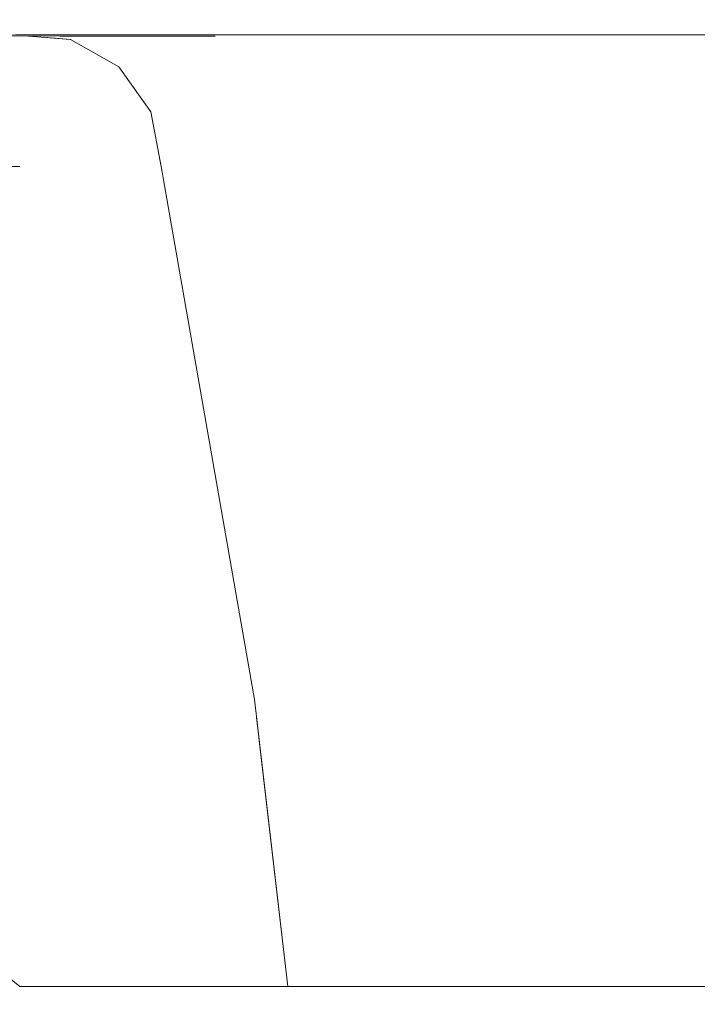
# Model space of a CAD drawing. Header units: millimetres. Extents: x 58537 to 97688, y -8921 to 14216.
# Tile 125 of 189: x 68663 to 68685, y 3708 to 3740. Entities that reach past the tile are written whole.
import ezdxf

# ---------------------------------------------------------------- set-up
doc = ezdxf.new("R2010")
doc.units = ezdxf.units.MM
doc.header["$MEASUREMENT"] = 0
doc.linetypes.add('Wipeout_Contour', pattern=[1000, 0, -1000])
doc.layers.add('Nowe_A-Armatura', color=7, linetype='Continuous')
doc.layers.add('Nowe_A-Wymiary-Zewnętrzne', color=7, linetype='Continuous')
doc.layers.add('Nowe_A-Armatura_Nr_pióra__1', color=7, linetype='Continuous', lineweight=13)
doc.layers.add('Nowe_A-Wymiary-Zewnętrzne_Nr_pióra__46', color=5, linetype='Continuous', lineweight=15)
doc.layers.add('Nowe_A-Wymiary-Zewnętrzne_Nr_pióra__45', color=7, linetype='Continuous', lineweight=15, true_color=0x40a5ff)
doc.layers.add('Nowe_A-Wymiary-Zewnętrzne_Nr_pióra__85', color=7, linetype='Continuous', lineweight=13, true_color=0x80c2ff)
doc.styles.add('STYL_AUTOMATYCZNY_2', font='arial.ttf')
doc.dimstyles.new('STYL_AUTOMATYCZNY__1', dxfattribs={"dimtxt": 125, "dimasz": 47.5, "dimexe": 0.18, "dimexo": 20, "dimgap": 0, "dimtad": 1, "dimdec": 1, "dimlfac": 0.1, "dimzin": 0, "dimdsep": 46, "dimtxsty": 'STYL_AUTOMATYCZNY_2', "dimblk": 'ARROWHEAD_11', "dimblk1": 'ARROWHEAD_11', "dimblk2": 'ARROWHEAD_11', "dimcen": 0.09, "dimclrd": 256, "dimclre": 256, "dimclrt": 5, "dimadec": 1, "dimazin": 0, "dimtfac": 1, "dimtdec": 4, "dimtmove": 0, "dimatfit": 3, "dimfxl": 0, "dimtolj": 1, "dimtzin": 0, "dimarcsym": 0})

# ---------------------------------------------------------------- blocks, each defined once
blk = doc.blocks.new('ElemPrzekroju_169')
at = {"color": 254, "linetype": 'Wipeout_Contour', "lineweight": 0, "ltscale": 206310.019619}
blk.add_wipeout([(68669.13, 3739.96), (68667.225, 3739.961), (68668.5, 3739.85)], dxfattribs=at).dxf.layer = 'Nowe_A-Armatura'
at = {"color": 254, "linetype": 'Wipeout_Contour', "lineweight": 0, "ltscale": 206358.516823}
blk.add_wipeout([(68680.635, 3739.998), (68682.049, 3739.85), (68690.212, 3739.998)], dxfattribs=at).dxf.layer = 'Nowe_A-Armatura'
at = {"color": 254, "linetype": 'Wipeout_Contour', "lineweight": 0, "ltscale": 206305.251512}
blk.add_wipeout([(68666.908, 3739.961), (68665.943, 3739.962), (68667.28, 3739.85)], dxfattribs=at).dxf.layer = 'Nowe_A-Armatura'
at = {"color": 254, "linetype": 'Wipeout_Contour', "lineweight": 0, "ltscale": 206313.913029}
blk.add_wipeout([(68668.5, 3739.85), (68670.79, 3739.85), (68669.13, 3739.96)], dxfattribs=at).dxf.layer = 'Nowe_A-Armatura'
at = {"color": 254, "linetype": 'Wipeout_Contour', "lineweight": 0, "ltscale": 206334.735973}
blk.add_wipeout([(68673.506, 3739.998), (68675.09, 3739.85), (68680.561, 3739.998)], dxfattribs=at).dxf.layer = 'Nowe_A-Armatura'
at = {"color": 254, "linetype": 'Wipeout_Contour', "lineweight": 0, "ltscale": 275160.270965}
blk.add_wipeout([(68682.049, 3739.85), (68691.48, 3739.85), (68690.312, 3739.998), (68690.212, 3739.998)], dxfattribs=at).dxf.layer = 'Nowe_A-Armatura'
at = {"color": 254, "linetype": 'Wipeout_Contour', "lineweight": 0, "ltscale": 206314.424347}
blk.add_wipeout([(68668.5, 3739.85), (68670.04, 3738.95), (68670.79, 3739.85)], dxfattribs=at).dxf.layer = 'Nowe_A-Armatura'
at = {"color": 254, "linetype": 'Wipeout_Contour', "lineweight": 0, "ltscale": 206362.74134}
blk.add_wipeout([(68682.049, 3739.85), (68683.689, 3738.95), (68691.48, 3739.85)], dxfattribs=at).dxf.layer = 'Nowe_A-Armatura'
at = {"color": 254, "linetype": 'Wipeout_Contour', "lineweight": 0, "ltscale": 275077.557544}
blk.add_wipeout([(68666.908, 3739.961), (68667.28, 3739.85), (68668.5, 3739.85), (68667.225, 3739.961)], dxfattribs=at).dxf.layer = 'Nowe_A-Armatura'
at = {"color": 254, "linetype": 'Wipeout_Contour', "lineweight": 0, "ltscale": 275124.764193}
blk.add_wipeout([(68680.561, 3739.998), (68675.09, 3739.85), (68682.049, 3739.85), (68680.635, 3739.998)], dxfattribs=at).dxf.layer = 'Nowe_A-Armatura'
at = {"color": 254, "linetype": 'Wipeout_Contour', "lineweight": 0, "ltscale": 206318.524023}
blk.add_wipeout([(68670.04, 3738.95), (68672.36, 3738.95), (68670.79, 3739.85)], dxfattribs=at).dxf.layer = 'Nowe_A-Armatura'
at = {"color": 254, "linetype": 'Wipeout_Contour', "lineweight": 0, "ltscale": 206372.746564}
blk.add_wipeout([(68683.689, 3738.95), (68692.85, 3738.95), (68691.48, 3739.85)], dxfattribs=at).dxf.layer = 'Nowe_A-Armatura'
at = {"color": 254, "linetype": 'Wipeout_Contour', "lineweight": 0, "ltscale": 206309.641772}
blk.add_wipeout([(68668.86, 3738.95), (68668.5, 3739.85), (68667.28, 3739.85)], dxfattribs=at).dxf.layer = 'Nowe_A-Armatura'
at = {"color": 254, "linetype": 'Wipeout_Contour', "lineweight": 0, "ltscale": 206339.432668}
blk.add_wipeout([(68675.09, 3739.85), (68676.81, 3738.95), (68682.049, 3739.85)], dxfattribs=at).dxf.layer = 'Nowe_A-Armatura'
at = {"color": 254, "linetype": 'Wipeout_Contour', "lineweight": 0, "ltscale": 206312.831965}
blk.add_wipeout([(68668.5, 3739.85), (68668.86, 3738.95), (68670.04, 3738.95)], dxfattribs=at).dxf.layer = 'Nowe_A-Armatura'
at = {"color": 254, "linetype": 'Wipeout_Contour', "lineweight": 0, "ltscale": 206347.402899}
blk.add_wipeout([(68682.049, 3739.85), (68676.81, 3738.95), (68683.689, 3738.95)], dxfattribs=at).dxf.layer = 'Nowe_A-Armatura'
at = {"color": 254, "linetype": 'Wipeout_Contour', "lineweight": 0, "ltscale": 275093.454404}
blk.add_wipeout([(68673.32, 3739.998), (68669.13, 3739.96), (68670.79, 3739.85), (68673.461, 3739.998)], dxfattribs=at).dxf.layer = 'Nowe_A-Armatura'
at = {"color": 254, "linetype": 'Wipeout_Contour', "lineweight": 0, "ltscale": 206366.907517}
blk.add_wipeout([(68683.689, 3738.95), (68684.999, 3737.47), (68692.85, 3738.95)], dxfattribs=at).dxf.layer = 'Nowe_A-Armatura'
at = {"color": 254, "linetype": 'Wipeout_Contour', "lineweight": 0, "ltscale": 275099.642711}
blk.add_wipeout([(68670.79, 3739.85), (68675.09, 3739.85), (68673.506, 3739.998), (68673.461, 3739.998)], dxfattribs=at).dxf.layer = 'Nowe_A-Armatura'
at = {"color": 254, "linetype": 'Wipeout_Contour', "lineweight": 0, "ltscale": 206343.991143}
blk.add_wipeout([(68676.81, 3738.95), (68678.139, 3737.47), (68683.689, 3738.95)], dxfattribs=at).dxf.layer = 'Nowe_A-Armatura'
at = {"color": 254, "linetype": 'Wipeout_Contour', "lineweight": 0, "ltscale": 206323.628081}
blk.add_wipeout([(68672.36, 3738.95), (68675.09, 3739.85), (68670.79, 3739.85)], dxfattribs=at).dxf.layer = 'Nowe_A-Armatura'
at = {"color": 254, "linetype": 'Wipeout_Contour', "lineweight": 0, "ltscale": 206351.419429}
blk.add_wipeout([(68683.689, 3738.95), (68678.14, 3737.47), (68684.999, 3737.47)], dxfattribs=at).dxf.layer = 'Nowe_A-Armatura'
at = {"color": 254, "linetype": 'Wipeout_Contour', "lineweight": 0, "ltscale": 206329.287872}
blk.add_wipeout([(68675.09, 3739.85), (68672.36, 3738.95), (68676.81, 3738.95)], dxfattribs=at).dxf.layer = 'Nowe_A-Armatura'
at = {"color": 254, "linetype": 'Wipeout_Contour', "lineweight": 0, "ltscale": 343839.105439}
blk.add_wipeout([(68662.69, 3739.998), (68659.922, 3739.966), (68669.13, 3739.96), (68673.32, 3739.998), (68664.893, 3739.998)], dxfattribs=at).dxf.layer = 'Nowe_A-Armatura'
at = {"color": 254, "linetype": 'Wipeout_Contour', "lineweight": 0, "ltscale": 206318.61944}
blk.add_wipeout([(68670.04, 3738.95), (68671.09, 3737.47), (68672.36, 3738.95)], dxfattribs=at).dxf.layer = 'Nowe_A-Armatura'
at = {"color": 254, "linetype": 'Wipeout_Contour', "lineweight": 0, "ltscale": 275041.050706}
blk.add_wipeout([(68656.1, 3739.85), (68662.69, 3739.85), (68658.397, 3739.948), (68656.1, 3739.921)], dxfattribs=at).dxf.layer = 'Nowe_A-Armatura'
at = {"color": 254, "linetype": 'Wipeout_Contour', "lineweight": 0, "ltscale": 206299.884631}
blk.add_wipeout([(68664.119, 3739.963), (68665.5, 3739.85), (68665.192, 3739.962)], dxfattribs=at).dxf.layer = 'Nowe_A-Armatura'
at = {"color": 254, "linetype": 'Wipeout_Contour', "lineweight": 0, "ltscale": 206313.511286}
blk.add_wipeout([(68669.92, 3737.47), (68670.04, 3738.95), (68668.86, 3738.95)], dxfattribs=at).dxf.layer = 'Nowe_A-Armatura'
at = {"color": 254, "linetype": 'Wipeout_Contour', "lineweight": 0, "ltscale": 206321.853071}
blk.add_wipeout([(68671.09, 3737.47), (68673.49, 3737.47), (68672.36, 3738.95)], dxfattribs=at).dxf.layer = 'Nowe_A-Armatura'
at = {"color": 254, "linetype": 'Wipeout_Contour', "lineweight": 0, "ltscale": 206296.231824}
blk.add_wipeout([(68662.978, 3739.964), (68664.36, 3739.85), (68663.192, 3739.964)], dxfattribs=at).dxf.layer = 'Nowe_A-Armatura'
at = {"color": 254, "linetype": 'Wipeout_Contour', "lineweight": 0, "ltscale": 275070.864039}
blk.add_wipeout([(68665.192, 3739.962), (68665.5, 3739.85), (68666.92, 3739.85), (68665.55, 3739.962)], dxfattribs=at).dxf.layer = 'Nowe_A-Armatura'
at = {"color": 254, "linetype": 'Wipeout_Contour', "lineweight": 0, "ltscale": 206316.397749}
blk.add_wipeout([(68670.04, 3738.95), (68669.92, 3737.47), (68671.09, 3737.47)], dxfattribs=at).dxf.layer = 'Nowe_A-Armatura'
at = {"color": 254, "linetype": 'Wipeout_Contour', "lineweight": 0, "ltscale": 206327.97424}
blk.add_wipeout([(68673.49, 3737.47), (68676.81, 3738.95), (68672.36, 3738.95)], dxfattribs=at).dxf.layer = 'Nowe_A-Armatura'
at = {"color": 254, "linetype": 'Wipeout_Contour', "lineweight": 0, "ltscale": 275062.714777}
blk.add_wipeout([(68663.263, 3739.964), (68663.192, 3739.964), (68664.36, 3739.85), (68664.65, 3739.85)], dxfattribs=at).dxf.layer = 'Nowe_A-Armatura'
at = {"color": 254, "linetype": 'Wipeout_Contour', "lineweight": 0, "ltscale": 206304.382982}
blk.add_wipeout([(68667.08, 3738.95), (68666.92, 3739.85), (68665.5, 3739.85)], dxfattribs=at).dxf.layer = 'Nowe_A-Armatura'
at = {"color": 254, "linetype": 'Wipeout_Contour', "lineweight": 0, "ltscale": 206333.151535}
blk.add_wipeout([(68676.81, 3738.95), (68673.49, 3737.47), (68678.14, 3737.47)], dxfattribs=at).dxf.layer = 'Nowe_A-Armatura'
at = {"color": 254, "linetype": 'Wipeout_Contour', "lineweight": 0, "ltscale": 206300.564986}
blk.add_wipeout([(68664.65, 3739.85), (68664.36, 3739.85), (68665.95, 3738.95)], dxfattribs=at).dxf.layer = 'Nowe_A-Armatura'
at = {"color": 254, "linetype": 'Wipeout_Contour', "lineweight": 0, "ltscale": 206308.071517}
blk.add_wipeout([(68666.92, 3739.85), (68667.08, 3738.95), (68668.5, 3738.95)], dxfattribs=at).dxf.layer = 'Nowe_A-Armatura'
at = {"color": 254, "linetype": 'Wipeout_Contour', "lineweight": 0, "ltscale": 206301.689454}
blk.add_wipeout([(68666.23, 3738.95), (68664.65, 3739.85), (68665.95, 3738.95)], dxfattribs=at).dxf.layer = 'Nowe_A-Armatura'
at = {"color": 254, "linetype": 'Wipeout_Contour', "lineweight": 0, "ltscale": 206297.21064}
blk.add_wipeout([(68663.263, 3739.964), (68664.65, 3739.85), (68663.91, 3739.963)], dxfattribs=at).dxf.layer = 'Nowe_A-Armatura'
at = {"color": 254, "linetype": 'Wipeout_Contour', "lineweight": 0, "ltscale": 275065.676375}
blk.add_wipeout([(68664.119, 3739.963), (68663.91, 3739.963), (68664.65, 3739.85), (68665.5, 3739.85)], dxfattribs=at).dxf.layer = 'Nowe_A-Armatura'
at = {"color": 254, "linetype": 'Wipeout_Contour', "lineweight": 0, "ltscale": 275060.647128}
blk.add_wipeout([(68662.978, 3739.964), (68662.69, 3739.964), (68662.69, 3739.85), (68664.36, 3739.85)], dxfattribs=at).dxf.layer = 'Nowe_A-Armatura'
at = {"color": 254, "linetype": 'Wipeout_Contour', "lineweight": 0, "ltscale": 206301.627825}
blk.add_wipeout([(68664.65, 3739.85), (68666.23, 3738.95), (68665.5, 3739.85)], dxfattribs=at).dxf.layer = 'Nowe_A-Armatura'
at = {"color": 254, "linetype": 'Wipeout_Contour', "lineweight": 0, "ltscale": 206304.02675}
blk.add_wipeout([(68667.08, 3738.95), (68665.5, 3739.85), (68666.23, 3738.95)], dxfattribs=at).dxf.layer = 'Nowe_A-Armatura'
at = {"color": 254, "linetype": 'Wipeout_Contour', "lineweight": 0, "ltscale": 206303.946272}
blk.add_wipeout([(68665.55, 3739.962), (68666.92, 3739.85), (68665.851, 3739.962)], dxfattribs=at).dxf.layer = 'Nowe_A-Armatura'
at = {"color": 254, "linetype": 'Wipeout_Contour', "lineweight": 0, "ltscale": 206304.528745}
blk.add_wipeout([(68666.23, 3738.95), (68665.95, 3738.95), (68667.01, 3737.47)], dxfattribs=at).dxf.layer = 'Nowe_A-Armatura'
at = {"color": 254, "linetype": 'Wipeout_Contour', "lineweight": 0, "ltscale": 275073.265703}
blk.add_wipeout([(68665.851, 3739.962), (68666.92, 3739.85), (68667.28, 3739.85), (68665.943, 3739.962)], dxfattribs=at).dxf.layer = 'Nowe_A-Armatura'
at = {"color": 254, "linetype": 'Wipeout_Contour', "lineweight": 0, "ltscale": 206305.260951}
blk.add_wipeout([(68667.29, 3737.47), (68666.23, 3738.95), (68667.01, 3737.47)], dxfattribs=at).dxf.layer = 'Nowe_A-Armatura'
at = {"color": 254, "linetype": 'Wipeout_Contour', "lineweight": 0, "ltscale": 206305.399718}
blk.add_wipeout([(68666.23, 3738.95), (68667.29, 3737.47), (68667.08, 3738.95)], dxfattribs=at).dxf.layer = 'Nowe_A-Armatura'
at = {"color": 254, "linetype": 'Wipeout_Contour', "lineweight": 0, "ltscale": 206307.774965}
blk.add_wipeout([(68668.14, 3737.47), (68667.08, 3738.95), (68667.29, 3737.47)], dxfattribs=at).dxf.layer = 'Nowe_A-Armatura'
at = {"color": 254, "linetype": 'Wipeout_Contour', "lineweight": 0, "ltscale": 206308.248141}
blk.add_wipeout([(68666.92, 3739.85), (68668.5, 3738.95), (68667.28, 3739.85)], dxfattribs=at).dxf.layer = 'Nowe_A-Armatura'
at = {"color": 254, "linetype": 'Wipeout_Contour', "lineweight": 0, "ltscale": 206306.167835}
blk.add_wipeout([(68667.29, 3737.47), (68667.01, 3737.47), (68667.35, 3735.67)], dxfattribs=at).dxf.layer = 'Nowe_A-Armatura'
at = {"color": 254, "linetype": 'Wipeout_Contour', "lineweight": 0, "ltscale": 206309.538459}
blk.add_wipeout([(68668.86, 3738.95), (68667.28, 3739.85), (68668.5, 3738.95)], dxfattribs=at).dxf.layer = 'Nowe_A-Armatura'
at = {"color": 254, "linetype": 'Wipeout_Contour', "lineweight": 0, "ltscale": 206307.295904}
blk.add_wipeout([(68667.64, 3735.67), (68667.29, 3737.47), (68667.35, 3735.67)], dxfattribs=at).dxf.layer = 'Nowe_A-Armatura'
at = {"color": 254, "linetype": 'Wipeout_Contour', "lineweight": 0, "ltscale": 206506.689479}
blk.add_wipeout([(68662.69, 3740), (68664.893, 3739.998), (68873.559, 3740)], dxfattribs=at).dxf.layer = 'Nowe_A-Armatura'
at = {"color": 254, "linetype": 'Wipeout_Contour', "lineweight": 0, "ltscale": 206307.996893}
blk.add_wipeout([(68667.29, 3737.47), (68667.64, 3735.67), (68668.14, 3737.47)], dxfattribs=at).dxf.layer = 'Nowe_A-Armatura'
at = {"color": 254, "linetype": 'Wipeout_Contour', "lineweight": 0, "ltscale": 275044.651554}
blk.add_wipeout([(68662.69, 3740), (68656.1, 3740), (68656.1, 3739.921), (68662.546, 3739.997)], dxfattribs=at).dxf.layer = 'Nowe_A-Armatura'
at = {"color": 254, "linetype": 'Wipeout_Contour', "lineweight": 0, "ltscale": 206308.866773}
blk.add_wipeout([(68667.64, 3735.67), (68668.49, 3735.67), (68668.14, 3737.47)], dxfattribs=at).dxf.layer = 'Nowe_A-Armatura'
at = {"color": 254, "linetype": 'Wipeout_Contour', "lineweight": 0, "ltscale": 206310.771012}
blk.add_wipeout([(68670.73, 3718.12), (68667.35, 3735.67), (68670.42, 3718.12)], dxfattribs=at).dxf.layer = 'Nowe_A-Armatura'
at = {"color": 254, "linetype": 'Wipeout_Contour', "lineweight": 0, "ltscale": 206309.821664}
blk.add_wipeout([(68667.64, 3735.67), (68667.35, 3735.67), (68670.73, 3718.12)], dxfattribs=at).dxf.layer = 'Nowe_A-Armatura'
at = {"color": 254, "linetype": 'Wipeout_Contour', "lineweight": 0, "ltscale": 206312.461961}
blk.add_wipeout([(68671.68, 3718.12), (68667.64, 3735.67), (68670.73, 3718.12)], dxfattribs=at).dxf.layer = 'Nowe_A-Armatura'
at = {"color": 254, "linetype": 'Wipeout_Contour', "lineweight": 0, "ltscale": 206311.784176}
blk.add_wipeout([(68668.49, 3735.67), (68667.64, 3735.67), (68671.68, 3718.12)], dxfattribs=at).dxf.layer = 'Nowe_A-Armatura'
at = {"color": 254, "linetype": 'Wipeout_Contour', "lineweight": 0, "ltscale": 206314.036183}
blk.add_wipeout([(68671.733, 3708.665), (68670.42, 3718.12), (68671.519, 3708.665)], dxfattribs=at).dxf.layer = 'Nowe_A-Armatura'
at = {"color": 254, "linetype": 'Wipeout_Contour', "lineweight": 0, "ltscale": 275085.956428}
blk.add_wipeout([(68670.73, 3718.12), (68670.42, 3718.12), (68671.733, 3708.665), (68671.877, 3708.665)], dxfattribs=at).dxf.layer = 'Nowe_A-Armatura'
at = {"color": 254, "linetype": 'Wipeout_Contour', "lineweight": 0, "ltscale": 206315.685365}
blk.add_wipeout([(68670.73, 3718.12), (68671.877, 3708.665), (68672.521, 3708.665)], dxfattribs=at).dxf.layer = 'Nowe_A-Armatura'
at = {"color": 254, "linetype": 'Wipeout_Contour', "lineweight": 0, "ltscale": 275088.969172}
blk.add_wipeout([(68671.68, 3718.12), (68670.73, 3718.12), (68672.521, 3708.665), (68672.961, 3708.665)], dxfattribs=at).dxf.layer = 'Nowe_A-Armatura'
at = {"color": 254, "linetype": 'Wipeout_Contour', "lineweight": 0, "ltscale": 206318.975968}
blk.add_wipeout([(68673.56, 3718.11), (68669.9, 3735.67), (68673.27, 3718.12)], dxfattribs=at).dxf.layer = 'Nowe_A-Armatura'
at = {"color": 254, "linetype": 'Wipeout_Contour', "lineweight": 0, "ltscale": 206317.796806}
blk.add_wipeout([(68670.26, 3735.67), (68669.9, 3735.67), (68673.56, 3718.11)], dxfattribs=at).dxf.layer = 'Nowe_A-Armatura'
at = {"color": 254, "linetype": 'Wipeout_Contour', "lineweight": 0, "ltscale": 206313.765677}
blk.add_wipeout([(68669.56, 3737.47), (68669.9, 3735.67), (68669.92, 3737.47)], dxfattribs=at).dxf.layer = 'Nowe_A-Armatura'
at = {"color": 254, "linetype": 'Wipeout_Contour', "lineweight": 0, "ltscale": 206320.679626}
blk.add_wipeout([(68674.48, 3718.07), (68670.26, 3735.67), (68673.56, 3718.11)], dxfattribs=at).dxf.layer = 'Nowe_A-Armatura'
at = {"color": 254, "linetype": 'Wipeout_Contour', "lineweight": 0, "ltscale": 206320.070029}
blk.add_wipeout([(68670.26, 3735.67), (68674.48, 3718.07), (68671.44, 3735.67)], dxfattribs=at).dxf.layer = 'Nowe_A-Armatura'
at = {"color": 254, "linetype": 'Wipeout_Contour', "lineweight": 0, "ltscale": 206315.200086}
blk.add_wipeout([(68669.9, 3735.67), (68670.26, 3735.67), (68669.92, 3737.47)], dxfattribs=at).dxf.layer = 'Nowe_A-Armatura'
at = {"color": 254, "linetype": 'Wipeout_Contour', "lineweight": 0, "ltscale": 206323.334393}
blk.add_wipeout([(68674.983, 3708.665), (68673.27, 3718.12), (68674.771, 3708.665)], dxfattribs=at).dxf.layer = 'Nowe_A-Armatura'
at = {"color": 254, "linetype": 'Wipeout_Contour', "lineweight": 0, "ltscale": 206316.305764}
blk.add_wipeout([(68670.26, 3735.67), (68671.09, 3737.47), (68669.92, 3737.47)], dxfattribs=at).dxf.layer = 'Nowe_A-Armatura'
at = {"color": 254, "linetype": 'Wipeout_Contour', "lineweight": 0, "ltscale": 275098.136466}
blk.add_wipeout([(68673.27, 3718.12), (68674.983, 3708.665), (68675.117, 3708.665), (68673.56, 3718.11)], dxfattribs=at).dxf.layer = 'Nowe_A-Armatura'
at = {"color": 254, "linetype": 'Wipeout_Contour', "lineweight": 0, "ltscale": 206317.259206}
blk.add_wipeout([(68671.09, 3737.47), (68670.26, 3735.67), (68671.44, 3735.67)], dxfattribs=at).dxf.layer = 'Nowe_A-Armatura'
at = {"color": 254, "linetype": 'Wipeout_Contour', "lineweight": 0, "ltscale": 206324.79511}
blk.add_wipeout([(68675.671, 3708.665), (68673.56, 3718.11), (68675.117, 3708.665)], dxfattribs=at).dxf.layer = 'Nowe_A-Armatura'
at = {"color": 254, "linetype": 'Wipeout_Contour', "lineweight": 0, "ltscale": 206315.944335}
blk.add_wipeout([(68673.27, 3718.12), (68668.49, 3735.67), (68671.68, 3718.12)], dxfattribs=at).dxf.layer = 'Nowe_A-Armatura'
at = {"color": 254, "linetype": 'Wipeout_Contour', "lineweight": 0, "ltscale": 275100.898954}
blk.add_wipeout([(68673.56, 3718.11), (68675.671, 3708.665), (68676.098, 3708.665), (68674.48, 3718.07)], dxfattribs=at).dxf.layer = 'Nowe_A-Armatura'
at = {"color": 254, "linetype": 'Wipeout_Contour', "lineweight": 0, "ltscale": 206315.544053}
blk.add_wipeout([(68668.49, 3735.67), (68673.27, 3718.12), (68669.9, 3735.67)], dxfattribs=at).dxf.layer = 'Nowe_A-Armatura'
at = {"color": 254, "linetype": 'Wipeout_Contour', "lineweight": 0, "ltscale": 206311.277324}
blk.add_wipeout([(68668.49, 3735.67), (68669.56, 3737.47), (68668.14, 3737.47)], dxfattribs=at).dxf.layer = 'Nowe_A-Armatura'
at = {"color": 254, "linetype": 'Wipeout_Contour', "lineweight": 0, "ltscale": 206319.323543}
blk.add_wipeout([(68674.034, 3708.665), (68671.68, 3718.12), (68672.961, 3708.665)], dxfattribs=at).dxf.layer = 'Nowe_A-Armatura'
at = {"color": 254, "linetype": 'Wipeout_Contour', "lineweight": 0, "ltscale": 206312.37096}
blk.add_wipeout([(68669.56, 3737.47), (68668.49, 3735.67), (68669.9, 3735.67)], dxfattribs=at).dxf.layer = 'Nowe_A-Armatura'
at = {"color": 254, "linetype": 'Wipeout_Contour', "lineweight": 0, "ltscale": 275094.776162}
blk.add_wipeout([(68671.68, 3718.12), (68674.034, 3708.665), (68674.771, 3708.665), (68673.27, 3718.12)], dxfattribs=at).dxf.layer = 'Nowe_A-Armatura'
at = {"color": 254, "linetype": 'Wipeout_Contour', "lineweight": 0, "ltscale": 206308.57043}
blk.add_wipeout([(68668.14, 3737.47), (68668.5, 3738.95), (68667.08, 3738.95)], dxfattribs=at).dxf.layer = 'Nowe_A-Armatura'
at = {"color": 254, "linetype": 'Wipeout_Contour', "lineweight": 0, "ltscale": 206324.935638}
blk.add_wipeout([(68676.47, 3718.01), (68671.44, 3735.67), (68674.48, 3718.07)], dxfattribs=at).dxf.layer = 'Nowe_A-Armatura'
at = {"color": 254, "linetype": 'Wipeout_Contour', "lineweight": 0, "ltscale": 275068.803642}
blk.add_wipeout([(68670.565, 3716.868), (68662.69, 3717.54), (68662.69, 3708.665), (68671.519, 3708.665)], dxfattribs=at).dxf.layer = 'Nowe_A-Armatura'
at = {"color": 254, "linetype": 'Wipeout_Contour', "lineweight": 0, "ltscale": 206311.404184}
blk.add_wipeout([(68668.5, 3738.95), (68668.14, 3737.47), (68669.56, 3737.47)], dxfattribs=at).dxf.layer = 'Nowe_A-Armatura'
at = {"color": 254, "linetype": 'Wipeout_Contour', "lineweight": 0, "ltscale": 206325.463361}
blk.add_wipeout([(68673.88, 3735.67), (68671.44, 3735.67), (68676.47, 3718.01)], dxfattribs=at).dxf.layer = 'Nowe_A-Armatura'
at = {"color": 254, "linetype": 'Wipeout_Contour', "lineweight": 0, "ltscale": 206304.911946}
blk.add_wipeout([(68662.69, 3717.54), (68670.565, 3716.868), (68670.487, 3717.54)], dxfattribs=at).dxf.layer = 'Nowe_A-Armatura'
at = {"color": 254, "linetype": 'Wipeout_Contour', "lineweight": 0, "ltscale": 275032.420426}
blk.add_wipeout([(68649.56, 3699.56), (68662.69, 3699.56), (68662.69, 3708.665), (68658.624, 3711.973)], dxfattribs=at).dxf.layer = 'Nowe_A-Armatura'
at = {"color": 254, "linetype": 'Wipeout_Contour', "lineweight": 0, "ltscale": 206312.171953}
blk.add_wipeout([(68668.5, 3738.95), (68669.56, 3737.47), (68668.86, 3738.95)], dxfattribs=at).dxf.layer = 'Nowe_A-Armatura'
at = {"color": 254, "linetype": 'Wipeout_Contour', "lineweight": 0, "ltscale": 206321.193297}
blk.add_wipeout([(68671.09, 3737.47), (68671.44, 3735.67), (68673.49, 3737.47)], dxfattribs=at).dxf.layer = 'Nowe_A-Armatura'
at = {"color": 254, "linetype": 'Wipeout_Contour', "lineweight": 0, "ltscale": 206278.14278}
blk.add_wipeout([(68662.69, 3717.54), (68662.69, 3735.67), (68649.56, 3735.67)], dxfattribs=at).dxf.layer = 'Nowe_A-Armatura'
at = {"color": 254, "linetype": 'Wipeout_Contour', "lineweight": 0, "ltscale": 206328.335684}
blk.add_wipeout([(68674.48, 3718.07), (68676.098, 3708.665), (68677.18, 3708.665)], dxfattribs=at).dxf.layer = 'Nowe_A-Armatura'
at = {"color": 254, "linetype": 'Wipeout_Contour', "lineweight": 0, "ltscale": 206313.134767}
blk.add_wipeout([(68669.92, 3737.47), (68668.86, 3738.95), (68669.56, 3737.47)], dxfattribs=at).dxf.layer = 'Nowe_A-Armatura'
at = {"color": 254, "linetype": 'Wipeout_Contour', "lineweight": 0, "ltscale": 206323.133744}
blk.add_wipeout([(68671.44, 3735.67), (68673.88, 3735.67), (68673.49, 3737.47)], dxfattribs=at).dxf.layer = 'Nowe_A-Armatura'
at = {"color": 254, "linetype": 'Wipeout_Contour', "lineweight": 0, "ltscale": 343838.346328}
blk.add_wipeout([(68667.421, 3735.263), (68662.69, 3735.67), (68662.69, 3717.54), (68670.487, 3717.54), (68670.42, 3718.12)], dxfattribs=at).dxf.layer = 'Nowe_A-Armatura'
at = {"color": 254, "linetype": 'Wipeout_Contour', "lineweight": 0, "ltscale": 275107.220022}
blk.add_wipeout([(68674.48, 3718.07), (68677.18, 3708.665), (68678.111, 3708.665), (68676.47, 3718.01)], dxfattribs=at).dxf.layer = 'Nowe_A-Armatura'
at = {"color": 254, "linetype": 'Wipeout_Contour', "lineweight": 0, "ltscale": 206301.606278}
blk.add_wipeout([(68667.35, 3735.67), (68662.69, 3735.67), (68667.421, 3735.263)], dxfattribs=at).dxf.layer = 'Nowe_A-Armatura'
at = {"color": 254, "linetype": 'Wipeout_Contour', "lineweight": 0, "ltscale": 206333.651974}
blk.add_wipeout([(68673.88, 3735.67), (68676.47, 3718.01), (68680.56, 3717.93)], dxfattribs=at).dxf.layer = 'Nowe_A-Armatura'
at = {"color": 254, "linetype": 'Wipeout_Contour', "lineweight": 0, "ltscale": 206280.117536}
blk.add_wipeout([(68662.69, 3735.67), (68656.1, 3737.47), (68656.1, 3735.67)], dxfattribs=at).dxf.layer = 'Nowe_A-Armatura'
at = {"color": 254, "linetype": 'Wipeout_Contour', "lineweight": 0, "ltscale": 206336.505282}
blk.add_wipeout([(68673.88, 3735.67), (68680.56, 3717.93), (68678.64, 3735.67)], dxfattribs=at).dxf.layer = 'Nowe_A-Armatura'
at = {"color": 254, "linetype": 'Wipeout_Contour', "lineweight": 0, "ltscale": 206285.851432}
blk.add_wipeout([(68662.69, 3735.67), (68662.69, 3737.47), (68656.1, 3737.47)], dxfattribs=at).dxf.layer = 'Nowe_A-Armatura'
at = {"color": 254, "linetype": 'Wipeout_Contour', "lineweight": 0, "ltscale": 206330.731146}
blk.add_wipeout([(68673.88, 3735.67), (68678.14, 3737.47), (68673.49, 3737.47)], dxfattribs=at).dxf.layer = 'Nowe_A-Armatura'
at = {"color": 254, "linetype": 'Wipeout_Contour', "lineweight": 0, "ltscale": 206335.426169}
blk.add_wipeout([(68676.47, 3718.01), (68678.111, 3708.665), (68680.13, 3708.665)], dxfattribs=at).dxf.layer = 'Nowe_A-Armatura'
at = {"color": 254, "linetype": 'Wipeout_Contour', "lineweight": 0, "ltscale": 275066.18178}
blk.add_wipeout([(68667.016, 3737.433), (68662.69, 3737.47), (68662.69, 3735.67), (68667.35, 3735.67)], dxfattribs=at).dxf.layer = 'Nowe_A-Armatura'
at = {"color": 254, "linetype": 'Wipeout_Contour', "lineweight": 0, "ltscale": 206334.911532}
blk.add_wipeout([(68678.14, 3737.47), (68673.88, 3735.67), (68678.64, 3735.67)], dxfattribs=at).dxf.layer = 'Nowe_A-Armatura'
at = {"color": 254, "linetype": 'Wipeout_Contour', "lineweight": 0, "ltscale": 275120.087865}
blk.add_wipeout([(68676.47, 3718.01), (68680.13, 3708.665), (68682.069, 3708.665), (68680.56, 3717.93)], dxfattribs=at).dxf.layer = 'Nowe_A-Armatura'
at = {"layer": 'Nowe_A-Armatura_Nr_pióra__1', "color": 7, "linetype": 'Continuous', "lineweight": 13}
for p, q in [((68662.69, 3735.67), (68649.56, 3735.67)), ((68667.35, 3735.67), (68670.42, 3718.12))]:
    blk.add_line(p, q, dxfattribs=at)
at = {"color": 254, "linetype": 'Wipeout_Contour', "lineweight": 0, "ltscale": 206301.163302}
blk.add_wipeout([(68667.01, 3737.47), (68662.69, 3737.47), (68667.016, 3737.433)], dxfattribs=at).dxf.layer = 'Nowe_A-Armatura'
at = {"color": 254, "linetype": 'Wipeout_Contour', "lineweight": 0, "ltscale": 206348.637215}
blk.add_wipeout([(68686.58, 3717.85), (68678.64, 3735.67), (68680.56, 3717.93)], dxfattribs=at).dxf.layer = 'Nowe_A-Armatura'
at = {"color": 254, "linetype": 'Wipeout_Contour', "lineweight": 0, "ltscale": 206280.393618}
blk.add_wipeout([(68662.69, 3737.47), (68656.1, 3738.95), (68656.1, 3737.47)], dxfattribs=at).dxf.layer = 'Nowe_A-Armatura'
at = {"color": 254, "linetype": 'Wipeout_Contour', "lineweight": 0, "ltscale": 206353.972559}
blk.add_wipeout([(68678.64, 3735.67), (68686.58, 3717.85), (68685.51, 3735.67)], dxfattribs=at).dxf.layer = 'Nowe_A-Armatura'
at = {"color": 254, "linetype": 'Wipeout_Contour', "lineweight": 0, "ltscale": 206286.110177}
blk.add_wipeout([(68662.69, 3737.47), (68662.69, 3738.95), (68656.1, 3738.95)], dxfattribs=at).dxf.layer = 'Nowe_A-Armatura'
at = {"color": 254, "linetype": 'Wipeout_Contour', "lineweight": 0, "ltscale": 206346.988065}
blk.add_wipeout([(68678.14, 3737.47), (68678.64, 3735.67), (68684.999, 3737.47)], dxfattribs=at).dxf.layer = 'Nowe_A-Armatura'
at = {"color": 254, "linetype": 'Wipeout_Contour', "lineweight": 0, "ltscale": 206348.356814}
blk.add_wipeout([(68684.933, 3708.665), (68680.56, 3717.93), (68682.069, 3708.665)], dxfattribs=at).dxf.layer = 'Nowe_A-Armatura'
at = {"color": 254, "linetype": 'Wipeout_Contour', "lineweight": 0, "ltscale": 275065.32072}
blk.add_wipeout([(68665.966, 3738.927), (68662.69, 3738.95), (68662.69, 3737.47), (68667.01, 3737.47)], dxfattribs=at).dxf.layer = 'Nowe_A-Armatura'
at = {"color": 254, "linetype": 'Wipeout_Contour', "lineweight": 0, "ltscale": 206353.343477}
blk.add_wipeout([(68684.999, 3737.47), (68678.64, 3735.67), (68685.51, 3735.67)], dxfattribs=at).dxf.layer = 'Nowe_A-Armatura'
at = {"color": 254, "linetype": 'Wipeout_Contour', "lineweight": 0, "ltscale": 275140.675831}
blk.add_wipeout([(68686.58, 3717.85), (68680.56, 3717.93), (68684.933, 3708.665), (68687.828, 3708.665)], dxfattribs=at).dxf.layer = 'Nowe_A-Armatura'
at = {"layer": 'Nowe_A-Armatura_Nr_pióra__1', "color": 7, "linetype": 'Continuous', "lineweight": 13}
blk.add_line((68667.01, 3737.47), (68667.35, 3735.67), dxfattribs=at)
at = {"color": 254, "linetype": 'Wipeout_Contour', "lineweight": 0, "ltscale": 206299.301455}
blk.add_wipeout([(68665.95, 3738.95), (68662.69, 3738.95), (68665.966, 3738.927)], dxfattribs=at).dxf.layer = 'Nowe_A-Armatura'
at = {"color": 254, "linetype": 'Wipeout_Contour', "lineweight": 0, "ltscale": 275577.369143}
blk.add_wipeout([(68769.474, 3708.665), (68662.69, 3699.56), (68873.559, 3699.56), (68873.559, 3708.665)], dxfattribs=at).dxf.layer = 'Nowe_A-Armatura'
at = {"color": 254, "linetype": 'Wipeout_Contour', "lineweight": 0, "ltscale": 206280.603479}
blk.add_wipeout([(68662.69, 3738.95), (68656.1, 3739.85), (68656.1, 3738.95)], dxfattribs=at).dxf.layer = 'Nowe_A-Armatura'
at = {"color": 254, "linetype": 'Wipeout_Contour', "lineweight": 0, "ltscale": 206394.987738}
blk.add_wipeout([(68662.69, 3699.56), (68769.474, 3708.665), (68662.69, 3708.665)], dxfattribs=at).dxf.layer = 'Nowe_A-Armatura'
at = {"layer": 'Nowe_A-Armatura_Nr_pióra__1', "color": 7, "linetype": 'Continuous', "lineweight": 13}
blk.add_line((68670.42, 3718.12), (68671.519, 3708.665), dxfattribs=at)
at = {"layer": 'Nowe_A-Armatura_Nr_pióra__1', "color": 7, "linetype": 'Continuous', "lineweight": 13, "flags": 128}
for points in [[(68640.323, 3735.67), (68644.501, 3728.527), (68649.56, 3719.878), (68650.52, 3718.867), (68651.782, 3717.54), (68658.624, 3711.973), (68662.69, 3708.665)], [(68662.69, 3708.665), (68769.474, 3708.665), (68873.559, 3708.665), (68881.945, 3709.175), (68889.062, 3709.763), (68903.831, 3717.54), (68904.808, 3718.218), (68918.145, 3735.67)]]:
    blk.add_lwpolyline(points, dxfattribs=at)
at = {"color": 254, "linetype": 'Wipeout_Contour', "lineweight": 0, "ltscale": 206286.288533}
blk.add_wipeout([(68662.69, 3738.95), (68662.69, 3739.85), (68656.1, 3739.85)], dxfattribs=at).dxf.layer = 'Nowe_A-Armatura'
at = {"color": 254, "linetype": 'Wipeout_Contour', "lineweight": 0, "ltscale": 275063.172838}
blk.add_wipeout([(68662.69, 3739.85), (68662.69, 3738.95), (68665.95, 3738.95), (68664.372, 3739.843)], dxfattribs=at).dxf.layer = 'Nowe_A-Armatura'
at = {"layer": 'Nowe_A-Armatura_Nr_pióra__1', "color": 7, "linetype": 'Continuous', "lineweight": 13}
blk.add_line((68665.95, 3738.95), (68667.01, 3737.47), dxfattribs=at)
at = {"color": 254, "linetype": 'Wipeout_Contour', "lineweight": 0, "ltscale": 206296.276066}
blk.add_wipeout([(68664.36, 3739.85), (68662.69, 3739.85), (68664.374, 3739.843)], dxfattribs=at).dxf.layer = 'Nowe_A-Armatura'
at = {"layer": 'Nowe_A-Armatura_Nr_pióra__1', "color": 7, "linetype": 'Continuous', "lineweight": 13}
for p, q in [((68669.13, 3739.96), (68659.881, 3739.965)), ((68662.983, 3739.963), (68664.36, 3739.85)), ((68664.36, 3739.85), (68665.95, 3738.95))]:
    blk.add_line(p, q, dxfattribs=at)
at = {"layer": 'Nowe_A-Armatura_Nr_pióra__1', "color": 7, "linetype": 'Continuous', "lineweight": 13, "flags": 128}
blk.add_lwpolyline([(68916.544, 3737.47), (68913.869, 3738.287), (68911.696, 3738.95), (68909.664, 3739.203), (68905.29, 3739.748), (68904.451, 3739.802), (68903.715, 3739.85), (68896.533, 3739.917), (68889.47, 3739.983), (68887.822, 3739.984), (68873.559, 3739.998), (68664.893, 3739.998), (68662.69, 3739.998), (68662.546, 3739.997), (68656.1, 3739.921), (68651.735, 3739.85), (68649.56, 3739.606), (68644.942, 3738.95), (68643.1, 3738.309), (68641.134, 3737.47)], dxfattribs=at)
blk = doc.blocks.new('*D977')
at = {"layer": 'Nowe_A-Wymiary-Zewnętrzne_Nr_pióra__45', "linetype": 'Continuous', "lineweight": 15, "true_color": 0x40a5ff}
for points in [[(66433.999, 5430), (66434.951, 5425.216), (66437.66, 5421.161), (66441.716, 5418.452), (66446.499, 5417.5), (66451.283, 5418.452), (66455.338, 5421.161), (66458.048, 5425.216), (66458.999, 5430), (66458.048, 5434.784), (66455.338, 5438.839), (66451.283, 5441.548), (66446.499, 5442.5), (66441.716, 5441.548), (66437.66, 5438.839), (66434.951, 5434.784)], [(66433.999, 2890), (66434.951, 2885.216), (66437.66, 2881.161), (66441.716, 2878.452), (66446.499, 2877.5), (66451.283, 2878.452), (66455.338, 2881.161), (66458.048, 2885.216), (66458.999, 2890), (66458.048, 2894.784), (66455.338, 2898.839), (66451.283, 2901.548), (66446.499, 2902.5), (66441.716, 2901.548), (66437.66, 2898.839), (66434.951, 2894.784)]]:
    blk.add_hatch(color=161, dxfattribs=at).paths.add_polyline_path(points)
at = {"layer": 'Nowe_A-Wymiary-Zewnętrzne_Nr_pióra__45', "color": 161, "linetype": 'Continuous', "lineweight": 15, "true_color": 0x40a5ff}
for centre in [(66446.499, 5430), (66446.499, 2890)]:
    blk.add_circle(centre, 12.5, dxfattribs=at)
at = {"layer": 'Nowe_A-Wymiary-Zewnętrzne_Nr_pióra__85', "color": 151, "linetype": 'Continuous', "lineweight": 13, "true_color": 0x80c2ff}
for p, q in [((66446.499, 2902.5), (66446.499, 5417.5)), ((66433.999, 2890), (66399.624, 2890)), ((66493.374, 2890), (66458.999, 2890))]:
    blk.add_line(p, q, dxfattribs=at)
at = {"layer": 'Nowe_A-Wymiary-Zewnętrzne_Nr_pióra__46', "color": 5, "lineweight": 15, "char_height": 125, "attachment_point": 7, "rotation": 90, "style": 'STYL_AUTOMATYCZNY_2'}
for s, insert in [('\\A1;{\\pql;\\fArial|b0|i0|c238|p0;\\W1.000000;21,0}', (66421.499, 5083.85)), ('\\A1;{\\pql;\\fArial|b0|i0|c238|p0;\\W1.000000;254,0}', (66421.499, 3945.505)), ('\\A1;{\\pql;\\fArial|b0|i0|c238|p0;\\W1.000000;14,0}', (66421.499, 2902.5))]:
    blk.add_mtext(s, dxfattribs=dict(at, insert=insert))
blk = doc.blocks.new('ARROWHEAD_11')
at = {"color": 0, "linetype": 'Continuous', "lineweight": 0}
blk.add_line((0, 0), (-1, 0), dxfattribs=at)
at = {"color": 0, "linetype": 'Continuous', "lineweight": 0, "const_width": 0.25, "flags": 128}
blk.add_lwpolyline([(-0.125, 0, 1), (0.125, 0, 1)], format="xyb", close=True, dxfattribs=at)
blk = doc.blocks.new('*D1017')
at = {"layer": 'Nowe_A-Wymiary-Zewnętrzne_Nr_pióra__45', "linetype": 'Continuous', "lineweight": 15, "true_color": 0x40a5ff}
for points in [[(93173.538, 5090), (93174.489, 5085.216), (93177.199, 5081.161), (93181.254, 5078.452), (93186.038, 5077.5), (93190.822, 5078.452), (93194.877, 5081.161), (93197.586, 5085.216), (93198.538, 5090), (93197.586, 5094.784), (93194.877, 5098.839), (93190.822, 5101.548), (93186.038, 5102.5), (93181.254, 5101.548), (93177.199, 5098.839), (93174.489, 5094.784)], [(93173.538, 2890), (93174.489, 2885.216), (93177.199, 2881.161), (93181.254, 2878.452), (93186.038, 2877.5), (93190.822, 2878.452), (93194.877, 2881.161), (93197.586, 2885.216), (93198.538, 2890), (93197.586, 2894.784), (93194.877, 2898.839), (93190.822, 2901.548), (93186.038, 2902.5), (93181.254, 2901.548), (93177.199, 2898.839), (93174.489, 2894.784)]]:
    blk.add_hatch(color=161, dxfattribs=at).paths.add_polyline_path(points)
at = {"layer": 'Nowe_A-Wymiary-Zewnętrzne_Nr_pióra__45', "color": 161, "linetype": 'Continuous', "lineweight": 15, "true_color": 0x40a5ff}
for centre in [(93186.038, 5090), (93186.038, 2890)]:
    blk.add_circle(centre, 12.5, dxfattribs=at)
at = {"layer": 'Nowe_A-Wymiary-Zewnętrzne_Nr_pióra__85', "color": 151, "linetype": 'Continuous', "lineweight": 13, "true_color": 0x80c2ff}
for p, q in [((93173.538, 5090), (93139.163, 5090)), ((93232.913, 5090), (93198.538, 5090)), ((93186.038, 2902.5), (93186.038, 5077.5)), ((93173.538, 2890), (93139.163, 2890)), ((93232.913, 2890), (93198.538, 2890))]:
    blk.add_line(p, q, dxfattribs=at)
at = {"layer": 'Nowe_A-Wymiary-Zewnętrzne_Nr_pióra__46', "color": 5, "lineweight": 15, "char_height": 125, "attachment_point": 7, "rotation": 90, "style": 'STYL_AUTOMATYCZNY_2'}
for s, insert in [('\\A1;{\\pql;\\fArial|b0|i0|c238|p0;\\W1.000000;220,0}', (93161.038, 3942.33)), ('\\A1;{\\pql;\\fArial|b0|i0|c238|p0;\\W1.000000;14,0}', (93161.038, 2902.5))]:
    blk.add_mtext(s, dxfattribs=dict(at, insert=insert))
blk = doc.blocks.new('*D1027')
at = {"layer": 'Nowe_A-Wymiary-Zewnętrzne_Nr_pióra__45', "linetype": 'Continuous', "lineweight": 15, "true_color": 0x40a5ff}
for points in [[(93506.731, 12845.374), (93507.682, 12840.591), (93510.392, 12836.535), (93514.447, 12833.826), (93519.231, 12832.874), (93524.014, 12833.826), (93528.07, 12836.535), (93530.779, 12840.591), (93531.731, 12845.374), (93530.779, 12850.158), (93528.07, 12854.213), (93524.014, 12856.923), (93519.231, 12857.874), (93514.447, 12856.923), (93510.392, 12854.213), (93507.682, 12850.158)], [(93506.731, -450), (93507.682, -454.784), (93510.392, -458.839), (93514.447, -461.548), (93519.231, -462.5), (93524.014, -461.548), (93528.07, -458.839), (93530.779, -454.784), (93531.731, -450), (93530.779, -445.216), (93528.07, -441.161), (93524.014, -438.452), (93519.231, -437.5), (93514.447, -438.452), (93510.392, -441.161), (93507.682, -445.216)]]:
    blk.add_hatch(color=161, dxfattribs=at).paths.add_polyline_path(points)
at = {"layer": 'Nowe_A-Wymiary-Zewnętrzne_Nr_pióra__45', "color": 161, "linetype": 'Continuous', "lineweight": 15, "true_color": 0x40a5ff}
for centre in [(93519.231, 12845.374), (93519.231, -450)]:
    blk.add_circle(centre, 12.5, dxfattribs=at)
at = {"layer": 'Nowe_A-Wymiary-Zewnętrzne_Nr_pióra__85', "color": 151, "linetype": 'Continuous', "lineweight": 13, "true_color": 0x80c2ff}
for p, q in [((93519.231, 12857.874), (93519.231, 12870.374)), ((93506.731, 12845.374), (93472.356, 12845.374)), ((93566.106, 12845.374), (93531.731, 12845.374)), ((93519.231, -437.5), (93519.231, 12832.874)), ((93506.731, -450), (93472.356, -450)), ((93566.106, -450), (93531.731, -450)), ((93519.231, -475), (93519.231, -462.5))]:
    blk.add_line(p, q, dxfattribs=at)
at = {"layer": 'Nowe_A-Wymiary-Zewnętrzne_Nr_pióra__46', "color": 5, "lineweight": 15, "insert": (93494.231, 5911.708), "char_height": 125, "attachment_point": 7, "rotation": 90, "style": 'STYL_AUTOMATYCZNY_2'}
blk.add_mtext('\\A1;{\\pql;\\fArial|b0|i0|c238|p0;\\W1.000000;1\xa0329,5}', dxfattribs=at)
blk = doc.blocks.new('*D1036')
at = {"layer": 'Nowe_A-Wymiary-Zewnętrzne_Nr_pióra__45', "linetype": 'Continuous', "lineweight": 15, "true_color": 0x40a5ff}
for points in [[(90228.509, 5430), (90229.46, 5425.216), (90232.17, 5421.161), (90236.225, 5418.452), (90241.009, 5417.5), (90245.792, 5418.452), (90249.848, 5421.161), (90252.557, 5425.216), (90253.509, 5430), (90252.557, 5434.784), (90249.848, 5438.839), (90245.792, 5441.548), (90241.009, 5442.5), (90236.225, 5441.548), (90232.17, 5438.839), (90229.46, 5434.784)], [(90228.509, 2890), (90229.46, 2885.216), (90232.17, 2881.161), (90236.225, 2878.452), (90241.009, 2877.5), (90245.792, 2878.452), (90249.848, 2881.161), (90252.557, 2885.216), (90253.509, 2890), (90252.557, 2894.784), (90249.848, 2898.839), (90245.792, 2901.548), (90241.009, 2902.5), (90236.225, 2901.548), (90232.17, 2898.839), (90229.46, 2894.784)]]:
    blk.add_hatch(color=161, dxfattribs=at).paths.add_polyline_path(points)
at = {"layer": 'Nowe_A-Wymiary-Zewnętrzne_Nr_pióra__45', "color": 161, "linetype": 'Continuous', "lineweight": 15, "true_color": 0x40a5ff}
for centre in [(90241.009, 5430), (90241.009, 2890)]:
    blk.add_circle(centre, 12.5, dxfattribs=at)
at = {"layer": 'Nowe_A-Wymiary-Zewnętrzne_Nr_pióra__85', "color": 151, "linetype": 'Continuous', "lineweight": 13, "true_color": 0x80c2ff}
for p, q in [((90241.009, 2902.5), (90241.009, 5417.5)), ((90228.509, 2890), (90194.134, 2890)), ((90287.884, 2890), (90253.509, 2890))]:
    blk.add_line(p, q, dxfattribs=at)
at = {"layer": 'Nowe_A-Wymiary-Zewnętrzne_Nr_pióra__46', "color": 5, "lineweight": 15, "char_height": 125, "attachment_point": 7, "rotation": 90, "style": 'STYL_AUTOMATYCZNY_2'}
for s, insert in [('\\A1;{\\pql;\\fArial|b0|i0|c238|p0;\\W1.000000;21,0}', (90216.009, 5083.85)), ('\\A1;{\\pql;\\fArial|b0|i0|c238|p0;\\W1.000000;254,0}', (90216.009, 3945.505)), ('\\A1;{\\pql;\\fArial|b0|i0|c238|p0;\\W1.000000;14,0}', (90216.009, 2902.5))]:
    blk.add_mtext(s, dxfattribs=dict(at, insert=insert))

msp = doc.modelspace()

# ---------------------------------------------------------------- block references
at = {"layer": 'Nowe_A-Armatura', "lineweight": 0}
msp.add_blockref('ElemPrzekroju_169', (0, 0), dxfattribs=at)

# ---------------------------------------------------------------- next in the draw order: dimensions: what is measured, and where the dimension line sits
at = {"layer": 'Nowe_A-Wymiary-Zewnętrzne', "color": 151, "linetype": 'Continuous', "lineweight": 13, "true_color": 0x80c2ff}
for base, p1, p2, picture, middle in [((93519.231, 12845.374), (63041.84, -450), (64717.212, 12845.374), '*D1027', (93431.731, 6192.829)), ((66446.499, 5430), (58537.267, 2890), (78005.072, 5430), '*D977', (66358.999, 4154.892)), ((90241.009, 5430), (58537.267, 2890), (78005.072, 5430), '*D1036', (90153.509, 4154.892)), ((93186.038, 5090), (58537.267, 2890), (64770.072, 5090), '*D1017', (93098.538, 4151.717))]:
    dim = msp.add_linear_dim(base=base, p1=p1, p2=p2, angle=90, dimstyle='STYL_AUTOMATYCZNY__1', dxfattribs=at)
    dim.commit()
    dim.dimension.update_dxf_attribs({"geometry": picture, "text_midpoint": middle, "dimtype": 160, "text_rotation": 90})

doc.saveas('drawing.dxf')
